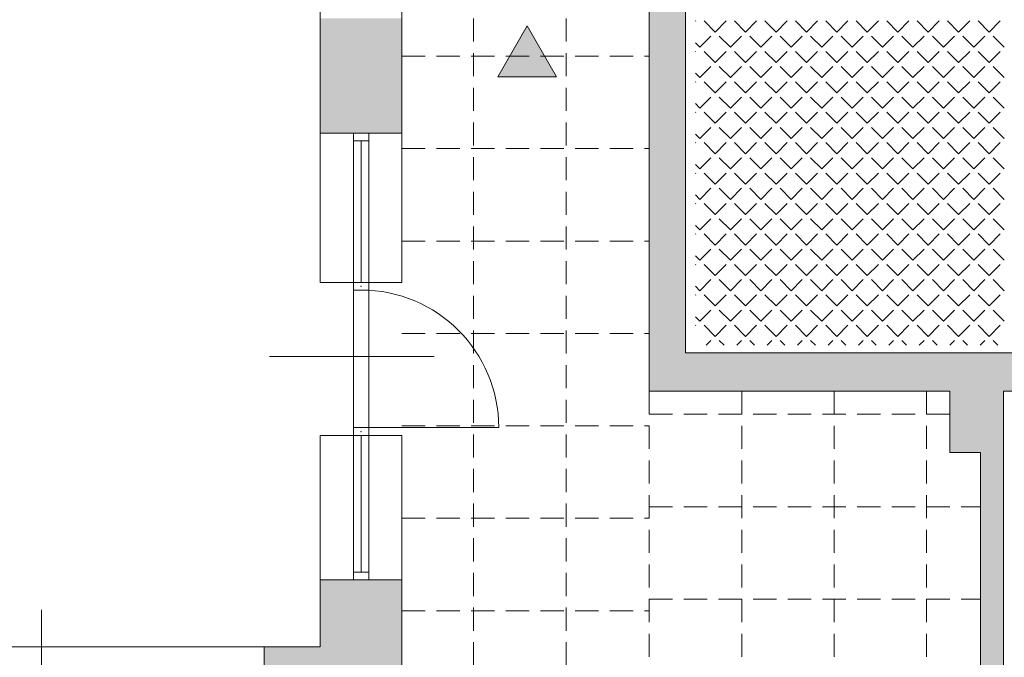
# Model space of a CAD drawing. Header units: millimetres. Extents: x -23540 to 53212, y -37964 to 41185.
# Tile 124 of 203: x 2045 to 2684, y -31277 to -30863. Entities that reach past the tile are written whole.
import ezdxf

# ---------------------------------------------------------------- set-up
doc = ezdxf.new("R2010")
doc.units = ezdxf.units.MM
doc.linetypes.add('DASHEDX2', pattern=[1.5, 1, -0.5])
doc.linetypes.add('DIVIDEX2', pattern=[2.5, 1, -0.5, 0, -0.5, 0, -0.5])
doc.layers.get('0').update_dxf_attribs({"lineweight": 18})
for name, color, linetype, lineweight in [('mm_sprężone', 7, 'Continuous', 50), ('mm_wentylacja_bloki', 7, 'Continuous', 18), ('PG_PRZERYWANE_ŚREDNIE', 1, 'DASHEDX2', 18), ('PG_ŚCIANY_DZIAŁOWE', 3, 'Continuous', 18), ('Przemek_okna', 7, 'Continuous', 18)]:
    doc.layers.add(name, color=color, linetype=linetype, lineweight=lineweight)

# ---------------------------------------------------------------- blocks, each defined once
blk = doc.blocks.new('ksstrz')
at = {"layer": 'mm_sprężone', "linetype": 'DIVIDEX2', "lineweight": 30}
h = blk.add_hatch(color=256, dxfattribs=at)
h.dxf.hatch_style = 1
h.paths.add_polyline_path([(28045.5, -44864.49), (28060.5, -44838.51), (28030.5, -44838.51)])
at = {"layer": 'mm_wentylacja_bloki'}
for p, q in [((28030.5, -44838.51), (28045.5, -44864.49)), ((28060.5, -44838.51), (28030.5, -44838.51)), ((28045.5, -44864.49), (28060.5, -44838.51))]:
    blk.add_line(p, q, dxfattribs=at)

msp = doc.modelspace()

# ---------------------------------------------------------------- hatches: boundary and pattern name
at = {"layer": 'PG_ŚCIANY_DZIAŁOWE', "true_color": 0x636466, "transparency": 33554610}
h = msp.add_hatch(color=251, dxfattribs=at)
h.dxf.hatch_style = 1
h.paths.add_polyline_path([(2460.37, -30145.22), (2465.37, -30145.22), (2465.37, -30150.72), (2460.37, -30150.72)])
h.paths.add_polyline_path([(2453.62, -30049.72), (2477.12, -30049.72), (2477.12, -29716.72), (2517.12, -29716.72), (2517.12, -29702.72), (2557.62, -29702.72), (2557.62, -29645.46), (2504.62, -29645.46), (2504.62, -29516.46), (2453.62, -29516.46)])
h.paths.add_polyline_path([(2477.12, -30150.72), (2465.37, -30150.72), (2465.37, -30145.22), (2460.37, -30145.22), (2460.37, -30150.72), (2453.62, -30150.72), (2453.62, -31104.46), (2648.75, -31104.46), (2648.75, -31144.22), (2668.62, -31144.22), (2668.62, -31327.46), (2953.62, -31327.46), (2953.62, -31312.46), (2683.62, -31312.46), (2683.62, -31104.46), (3071.62, -31104.46), (3071.62, -31327.46), (3110.62, -31327.46), (3110.62, -31330.46), (3240.67, -31330.46), (3279.62, -31330.46), (3316.55, -31300.46), (3122.12, -31300.46), (3122.12, -31079.46), (2477.12, -31079.46), (2477.12, -30518.72), (2658.62, -30518.72), (2658.62, -30497.22), (2477.12, -30497.22), (2477.12, -30314.72), (2492.12, -30314.72), (2492.12, -30272.22), (2477.12, -30272.22)])
h = msp.add_hatch(color=251, dxfattribs=at)
h.dxf.hatch_style = 1
h.paths.add_polyline_path([(2293.12, -30862.46), (2240.12, -30862.46), (2240.12, -30936.96), (2293.12, -30936.96)])
h = msp.add_hatch(color=251, dxfattribs=at)
h.dxf.hatch_style = 1
h.paths.add_polyline_path([(2293.12, -31226.96), (2240.12, -31226.96), (2240.12, -31270.46), (2203.62, -31270.46), (2203.62, -31317.46), (2293.12, -31317.46)])

# ---------------------------------------------------------------- linework, layer by layer
at = {"color": 251, "lineweight": 20, "true_color": 0x636466}
for p, q in [((2453.62, -30150.72), (2453.62, -31104.46)), ((2477.12, -31079.46), (2477.12, -30518.72))]:
    msp.add_line(p, q, dxfattribs=at)
at = {"color": 251, "true_color": 0x636466}
for p, q in [((2293.12, -31033.8), (2293.12, -30482.46)), ((2240.12, -31033.8), (2240.12, -30529.46)), ((2293.12, -30936.96), (2240.12, -30936.96)), ((2261.62, -30936.96), (2261.62, -31038.8)), ((2271.62, -30936.96), (2271.62, -31038.94)), ((2271.62, -30941.96), (2261.62, -30941.96)), ((2266.62, -30941.96), (2266.62, -31033.8)), ((2261.62, -31033.8), (2240.12, -31033.8)), ((2261.62, -31033.8), (2271.62, -31033.8)), ((2271.62, -31033.8), (2293.12, -31033.8)), ((2261.62, -31038.8), (2271.62, -31038.8)), ((2261.62, -31038.8), (2261.62, -31128.13)), ((2271.62, -31038.8), (2271.62, -31128.13)), ((2261.62, -31128.13), (2261.62, -31226.96)), ((2261.62, -31128.13), (2271.62, -31128.13)), ((2266.62, -31128.13), (2355.95, -31128.13)), ((2271.62, -31128.13), (2271.62, -31226.96)), ((2240.12, -31270.46), (2240.12, -31133.13)), ((2261.62, -31133.13), (2240.12, -31133.13)), ((2261.62, -31133.13), (2271.62, -31133.13)), ((2266.62, -31133.13), (2266.62, -31221.96)), ((2271.62, -31133.13), (2293.12, -31133.13)), ((2293.12, -31317.46), (2293.12, -31133.13)), ((2271.62, -31221.96), (2261.62, -31221.96)), ((2293.12, -31226.96), (2240.12, -31226.96)), ((2240.12, -31270.46), (1506.12, -31270.46)), ((2203.62, -31317.46), (2203.62, -31270.46))]:
    msp.add_line(p, q, dxfattribs=at)
at = {"color": 251, "linetype": 'Continuous', "lineweight": 20, "true_color": 0x636466}
for p, q in [((2483.63, -30864.27), (2483.82, -30864.09)), ((2496.39, -30871.27), (2489.2, -30864.09)), ((2496.39, -30871.27), (2503.57, -30864.09)), ((2516.15, -30871.27), (2508.96, -30864.09)), ((2516.15, -30871.27), (2523.33, -30864.09)), ((2535.9, -30871.27), (2528.72, -30864.09)), ((2535.9, -30871.27), (2543.09, -30864.09)), ((2555.66, -30871.27), (2548.47, -30864.09)), ((2555.66, -30871.27), (2562.84, -30864.09)), ((2575.42, -30871.27), (2568.23, -30864.09)), ((2575.42, -30871.27), (2582.6, -30864.09)), ((2595.17, -30871.27), (2587.99, -30864.09)), ((2595.17, -30871.27), (2602.36, -30864.09)), ((2614.93, -30871.27), (2607.74, -30864.09)), ((2614.93, -30871.27), (2622.11, -30864.09)), ((2634.68, -30871.27), (2627.5, -30864.09)), ((2634.68, -30871.27), (2641.87, -30864.09)), ((2654.44, -30871.27), (2647.26, -30864.09)), ((2654.44, -30871.27), (2661.63, -30864.09)), ((2674.2, -30871.27), (2667.01, -30864.09)), ((2674.2, -30871.27), (2681.38, -30864.09)), ((2486.51, -30881.15), (2493.69, -30873.96)), ((2506.27, -30881.15), (2499.08, -30873.96)), ((2506.27, -30881.15), (2513.45, -30873.96)), ((2526.02, -30881.15), (2518.84, -30873.96)), ((2526.02, -30881.15), (2533.21, -30873.96)), ((2545.78, -30881.15), (2538.6, -30873.96)), ((2545.78, -30881.15), (2552.96, -30873.96)), ((2565.54, -30881.15), (2558.35, -30873.96)), ((2565.54, -30881.15), (2572.72, -30873.96)), ((2585.29, -30881.15), (2578.11, -30873.96)), ((2585.29, -30881.15), (2592.48, -30873.96)), ((2605.05, -30881.15), (2597.87, -30873.96)), ((2605.05, -30881.15), (2612.23, -30873.96)), ((2624.81, -30881.15), (2617.62, -30873.96)), ((2624.81, -30881.15), (2631.99, -30873.96)), ((2644.56, -30881.15), (2637.38, -30873.96)), ((2644.56, -30881.15), (2651.75, -30873.96)), ((2664.32, -30881.15), (2657.14, -30873.96)), ((2664.32, -30881.15), (2671.5, -30873.96)), ((2684.08, -30881.15), (2676.89, -30873.96)), ((2486.51, -30881.15), (2483.63, -30878.27)), ((2483.63, -30884.03), (2483.82, -30883.84)), ((2496.39, -30891.03), (2489.2, -30883.84)), ((2496.39, -30891.03), (2503.57, -30883.84)), ((2516.15, -30891.03), (2508.96, -30883.84)), ((2516.15, -30891.03), (2523.33, -30883.84)), ((2535.9, -30891.03), (2528.72, -30883.84)), ((2535.9, -30891.03), (2543.09, -30883.84)), ((2555.66, -30891.03), (2548.47, -30883.84)), ((2555.66, -30891.03), (2562.84, -30883.84)), ((2575.42, -30891.03), (2568.23, -30883.84)), ((2575.42, -30891.03), (2582.6, -30883.84)), ((2595.17, -30891.03), (2587.99, -30883.84)), ((2595.17, -30891.03), (2602.36, -30883.84)), ((2614.93, -30891.03), (2607.74, -30883.84)), ((2614.93, -30891.03), (2622.11, -30883.84)), ((2634.68, -30891.03), (2627.5, -30883.84)), ((2634.68, -30891.03), (2641.87, -30883.84)), ((2654.44, -30891.03), (2647.26, -30883.84)), ((2654.44, -30891.03), (2661.63, -30883.84)), ((2674.2, -30891.03), (2667.01, -30883.84)), ((2674.2, -30891.03), (2681.38, -30883.84)), ((2486.51, -30900.9), (2483.63, -30898.02)), ((2486.51, -30900.9), (2493.69, -30893.72)), ((2506.27, -30900.9), (2499.08, -30893.72)), ((2506.27, -30900.9), (2513.45, -30893.72)), ((2526.02, -30900.9), (2518.84, -30893.72)), ((2526.02, -30900.9), (2533.21, -30893.72)), ((2545.78, -30900.9), (2538.6, -30893.72)), ((2545.78, -30900.9), (2552.96, -30893.72)), ((2565.54, -30900.9), (2558.35, -30893.72)), ((2565.54, -30900.9), (2572.72, -30893.72)), ((2585.29, -30900.9), (2578.11, -30893.72)), ((2585.29, -30900.9), (2592.48, -30893.72)), ((2605.05, -30900.9), (2597.87, -30893.72)), ((2605.05, -30900.9), (2612.23, -30893.72)), ((2624.81, -30900.9), (2617.62, -30893.72)), ((2624.81, -30900.9), (2631.99, -30893.72)), ((2644.56, -30900.9), (2637.38, -30893.72)), ((2644.56, -30900.9), (2651.75, -30893.72)), ((2664.32, -30900.9), (2657.14, -30893.72)), ((2664.32, -30900.9), (2671.5, -30893.72)), ((2684.08, -30900.9), (2676.89, -30893.72)), ((2483.63, -30903.79), (2483.82, -30903.6)), ((2496.39, -30910.78), (2489.2, -30903.6)), ((2496.39, -30910.78), (2503.57, -30903.6)), ((2516.15, -30910.78), (2508.96, -30903.6)), ((2516.15, -30910.78), (2523.33, -30903.6)), ((2535.9, -30910.78), (2528.72, -30903.6)), ((2535.9, -30910.78), (2543.09, -30903.6)), ((2555.66, -30910.78), (2548.47, -30903.6)), ((2555.66, -30910.78), (2562.84, -30903.6)), ((2575.42, -30910.78), (2568.23, -30903.6)), ((2575.42, -30910.78), (2582.6, -30903.6)), ((2595.17, -30910.78), (2587.99, -30903.6)), ((2595.17, -30910.78), (2602.36, -30903.6)), ((2614.93, -30910.78), (2607.74, -30903.6)), ((2614.93, -30910.78), (2622.11, -30903.6)), ((2634.68, -30910.78), (2627.5, -30903.6)), ((2634.68, -30910.78), (2641.87, -30903.6)), ((2654.44, -30910.78), (2647.26, -30903.6)), ((2654.44, -30910.78), (2661.63, -30903.6)), ((2674.2, -30910.78), (2667.01, -30903.6)), ((2674.2, -30910.78), (2681.38, -30903.6)), ((2486.51, -30920.66), (2483.63, -30917.78)), ((2486.51, -30920.66), (2493.69, -30913.48)), ((2506.27, -30920.66), (2499.08, -30913.48)), ((2506.27, -30920.66), (2513.45, -30913.48)), ((2526.02, -30920.66), (2518.84, -30913.48)), ((2526.02, -30920.66), (2533.21, -30913.48)), ((2545.78, -30920.66), (2538.6, -30913.48)), ((2545.78, -30920.66), (2552.96, -30913.48)), ((2565.54, -30920.66), (2558.35, -30913.48)), ((2565.54, -30920.66), (2572.72, -30913.48)), ((2585.29, -30920.66), (2578.11, -30913.48)), ((2585.29, -30920.66), (2592.48, -30913.48)), ((2605.05, -30920.66), (2597.87, -30913.48)), ((2605.05, -30920.66), (2612.23, -30913.48)), ((2624.81, -30920.66), (2617.62, -30913.48)), ((2624.81, -30920.66), (2631.99, -30913.48)), ((2644.56, -30920.66), (2637.38, -30913.48)), ((2644.56, -30920.66), (2651.75, -30913.48)), ((2664.32, -30920.66), (2657.14, -30913.48)), ((2664.32, -30920.66), (2671.5, -30913.48)), ((2684.08, -30920.66), (2676.89, -30913.48)), ((2483.63, -30923.54), (2483.82, -30923.36)), ((2496.39, -30930.54), (2489.2, -30923.36)), ((2496.39, -30930.54), (2503.57, -30923.36)), ((2516.15, -30930.54), (2508.96, -30923.36)), ((2516.15, -30930.54), (2523.33, -30923.36)), ((2535.9, -30930.54), (2528.72, -30923.36)), ((2535.9, -30930.54), (2543.09, -30923.36)), ((2555.66, -30930.54), (2548.47, -30923.36)), ((2555.66, -30930.54), (2562.84, -30923.36)), ((2575.42, -30930.54), (2568.23, -30923.36)), ((2575.42, -30930.54), (2582.6, -30923.36)), ((2595.17, -30930.54), (2587.99, -30923.36)), ((2595.17, -30930.54), (2602.36, -30923.36)), ((2614.93, -30930.54), (2607.74, -30923.36)), ((2614.93, -30930.54), (2622.11, -30923.36)), ((2634.68, -30930.54), (2627.5, -30923.36)), ((2634.68, -30930.54), (2641.87, -30923.36)), ((2654.44, -30930.54), (2647.26, -30923.36)), ((2654.44, -30930.54), (2661.63, -30923.36)), ((2674.2, -30930.54), (2667.01, -30923.36)), ((2674.2, -30930.54), (2681.38, -30923.36)), ((2486.51, -30940.42), (2483.63, -30937.54)), ((2486.51, -30940.42), (2493.69, -30933.23)), ((2506.27, -30940.42), (2499.08, -30933.23)), ((2506.27, -30940.42), (2513.45, -30933.23)), ((2526.02, -30940.42), (2518.84, -30933.23)), ((2526.02, -30940.42), (2533.21, -30933.23)), ((2545.78, -30940.42), (2538.6, -30933.23)), ((2545.78, -30940.42), (2552.96, -30933.23)), ((2565.54, -30940.42), (2558.35, -30933.23)), ((2565.54, -30940.42), (2572.72, -30933.23)), ((2585.29, -30940.42), (2578.11, -30933.23)), ((2585.29, -30940.42), (2592.48, -30933.23)), ((2605.05, -30940.42), (2597.87, -30933.23)), ((2605.05, -30940.42), (2612.23, -30933.23)), ((2624.81, -30940.42), (2617.62, -30933.23)), ((2624.81, -30940.42), (2631.99, -30933.23)), ((2644.56, -30940.42), (2637.38, -30933.23)), ((2644.56, -30940.42), (2651.75, -30933.23)), ((2664.32, -30940.42), (2657.14, -30933.23)), ((2664.32, -30940.42), (2671.5, -30933.23)), ((2684.08, -30940.42), (2676.89, -30933.23)), ((2483.63, -30943.3), (2483.82, -30943.11)), ((2496.39, -30950.3), (2489.2, -30943.11)), ((2496.39, -30950.3), (2503.57, -30943.11)), ((2516.15, -30950.3), (2508.96, -30943.11)), ((2516.15, -30950.3), (2523.33, -30943.11)), ((2535.9, -30950.3), (2528.72, -30943.11)), ((2535.9, -30950.3), (2543.09, -30943.11)), ((2555.66, -30950.3), (2548.47, -30943.11)), ((2555.66, -30950.3), (2562.84, -30943.11)), ((2575.42, -30950.3), (2568.23, -30943.11)), ((2575.42, -30950.3), (2582.6, -30943.11)), ((2595.17, -30950.3), (2587.99, -30943.11)), ((2595.17, -30950.3), (2602.36, -30943.11)), ((2614.93, -30950.3), (2607.74, -30943.11)), ((2614.93, -30950.3), (2622.11, -30943.11)), ((2634.68, -30950.3), (2627.5, -30943.11)), ((2634.68, -30950.3), (2641.87, -30943.11)), ((2654.44, -30950.3), (2647.26, -30943.11)), ((2654.44, -30950.3), (2661.63, -30943.11)), ((2674.2, -30950.3), (2667.01, -30943.11)), ((2674.2, -30950.3), (2681.38, -30943.11)), ((2486.51, -30960.17), (2493.69, -30952.99)), ((2506.27, -30960.17), (2499.08, -30952.99)), ((2506.27, -30960.17), (2513.45, -30952.99)), ((2526.02, -30960.17), (2518.84, -30952.99)), ((2526.02, -30960.17), (2533.21, -30952.99)), ((2545.78, -30960.17), (2538.6, -30952.99)), ((2545.78, -30960.17), (2552.96, -30952.99)), ((2565.54, -30960.17), (2558.35, -30952.99)), ((2565.54, -30960.17), (2572.72, -30952.99)), ((2585.29, -30960.17), (2578.11, -30952.99)), ((2585.29, -30960.17), (2592.48, -30952.99)), ((2605.05, -30960.17), (2597.87, -30952.99)), ((2605.05, -30960.17), (2612.23, -30952.99)), ((2624.81, -30960.17), (2617.62, -30952.99)), ((2624.81, -30960.17), (2631.99, -30952.99)), ((2644.56, -30960.17), (2637.38, -30952.99)), ((2644.56, -30960.17), (2651.75, -30952.99)), ((2664.32, -30960.17), (2657.14, -30952.99)), ((2664.32, -30960.17), (2671.5, -30952.99)), ((2684.08, -30960.17), (2676.89, -30952.99)), ((2486.51, -30960.17), (2483.63, -30957.29)), ((2483.63, -30963.05), (2483.82, -30962.87)), ((2496.39, -30970.05), (2489.2, -30962.87)), ((2496.39, -30970.05), (2503.57, -30962.87)), ((2516.15, -30970.05), (2508.96, -30962.87)), ((2516.15, -30970.05), (2523.33, -30962.87)), ((2535.9, -30970.05), (2528.72, -30962.87)), ((2535.9, -30970.05), (2543.09, -30962.87)), ((2555.66, -30970.05), (2548.47, -30962.87)), ((2555.66, -30970.05), (2562.84, -30962.87)), ((2575.42, -30970.05), (2568.23, -30962.87)), ((2575.42, -30970.05), (2582.6, -30962.87)), ((2595.17, -30970.05), (2587.99, -30962.87)), ((2595.17, -30970.05), (2602.36, -30962.87)), ((2614.93, -30970.05), (2607.74, -30962.87)), ((2614.93, -30970.05), (2622.11, -30962.87)), ((2634.68, -30970.05), (2627.5, -30962.87)), ((2634.68, -30970.05), (2641.87, -30962.87)), ((2654.44, -30970.05), (2647.26, -30962.87)), ((2654.44, -30970.05), (2661.63, -30962.87)), ((2674.2, -30970.05), (2667.01, -30962.87)), ((2674.2, -30970.05), (2681.38, -30962.87)), ((2486.51, -30979.93), (2493.69, -30972.75)), ((2506.27, -30979.93), (2499.08, -30972.75)), ((2506.27, -30979.93), (2513.45, -30972.75)), ((2526.02, -30979.93), (2518.84, -30972.75)), ((2526.02, -30979.93), (2533.21, -30972.75)), ((2545.78, -30979.93), (2538.6, -30972.75)), ((2545.78, -30979.93), (2552.96, -30972.75)), ((2565.54, -30979.93), (2558.35, -30972.75)), ((2565.54, -30979.93), (2572.72, -30972.75)), ((2585.29, -30979.93), (2578.11, -30972.75)), ((2585.29, -30979.93), (2592.48, -30972.75)), ((2605.05, -30979.93), (2597.87, -30972.75)), ((2605.05, -30979.93), (2612.23, -30972.75)), ((2624.81, -30979.93), (2617.62, -30972.75)), ((2624.81, -30979.93), (2631.99, -30972.75)), ((2644.56, -30979.93), (2637.38, -30972.75)), ((2644.56, -30979.93), (2651.75, -30972.75)), ((2664.32, -30979.93), (2657.14, -30972.75)), ((2664.32, -30979.93), (2671.5, -30972.75)), ((2684.08, -30979.93), (2676.89, -30972.75)), ((2486.51, -30979.93), (2483.63, -30977.05)), ((2483.63, -30982.81), (2483.82, -30982.62)), ((2496.39, -30989.81), (2489.2, -30982.62)), ((2496.39, -30989.81), (2503.57, -30982.62)), ((2516.15, -30989.81), (2508.96, -30982.62)), ((2516.15, -30989.81), (2523.33, -30982.62)), ((2535.9, -30989.81), (2528.72, -30982.62)), ((2535.9, -30989.81), (2543.09, -30982.62)), ((2555.66, -30989.81), (2548.47, -30982.62)), ((2555.66, -30989.81), (2562.84, -30982.62)), ((2575.42, -30989.81), (2568.23, -30982.62)), ((2575.42, -30989.81), (2582.6, -30982.62)), ((2595.17, -30989.81), (2587.99, -30982.62)), ((2595.17, -30989.81), (2602.36, -30982.62)), ((2614.93, -30989.81), (2607.74, -30982.62)), ((2614.93, -30989.81), (2622.11, -30982.62)), ((2634.68, -30989.81), (2627.5, -30982.62)), ((2634.68, -30989.81), (2641.87, -30982.62)), ((2654.44, -30989.81), (2647.26, -30982.62)), ((2654.44, -30989.81), (2661.63, -30982.62)), ((2674.2, -30989.81), (2667.01, -30982.62)), ((2674.2, -30989.81), (2681.38, -30982.62)), ((2486.51, -30999.69), (2493.69, -30992.5)), ((2506.27, -30999.69), (2499.08, -30992.5)), ((2506.27, -30999.69), (2513.45, -30992.5)), ((2526.02, -30999.69), (2518.84, -30992.5)), ((2526.02, -30999.69), (2533.21, -30992.5)), ((2545.78, -30999.69), (2538.6, -30992.5)), ((2545.78, -30999.69), (2552.96, -30992.5)), ((2565.54, -30999.69), (2558.35, -30992.5)), ((2565.54, -30999.69), (2572.72, -30992.5)), ((2585.29, -30999.69), (2578.11, -30992.5)), ((2585.29, -30999.69), (2592.48, -30992.5)), ((2605.05, -30999.69), (2597.87, -30992.5)), ((2605.05, -30999.69), (2612.23, -30992.5)), ((2624.81, -30999.69), (2617.62, -30992.5)), ((2624.81, -30999.69), (2631.99, -30992.5)), ((2644.56, -30999.69), (2637.38, -30992.5)), ((2644.56, -30999.69), (2651.75, -30992.5)), ((2664.32, -30999.69), (2657.14, -30992.5)), ((2664.32, -30999.69), (2671.5, -30992.5)), ((2684.08, -30999.69), (2676.89, -30992.5)), ((2486.51, -30999.69), (2483.63, -30996.81)), ((2483.63, -31002.57), (2483.82, -31002.38)), ((2496.39, -31009.57), (2489.2, -31002.38)), ((2496.39, -31009.57), (2503.57, -31002.38)), ((2516.15, -31009.57), (2508.96, -31002.38)), ((2516.15, -31009.57), (2523.33, -31002.38)), ((2535.9, -31009.57), (2528.72, -31002.38)), ((2535.9, -31009.57), (2543.09, -31002.38)), ((2555.66, -31009.57), (2548.47, -31002.38)), ((2555.66, -31009.57), (2562.84, -31002.38)), ((2575.42, -31009.57), (2568.23, -31002.38)), ((2575.42, -31009.57), (2582.6, -31002.38)), ((2595.17, -31009.57), (2587.99, -31002.38)), ((2595.17, -31009.57), (2602.36, -31002.38)), ((2614.93, -31009.57), (2607.74, -31002.38)), ((2614.93, -31009.57), (2622.11, -31002.38)), ((2634.68, -31009.57), (2627.5, -31002.38)), ((2634.68, -31009.57), (2641.87, -31002.38)), ((2654.44, -31009.57), (2647.26, -31002.38)), ((2654.44, -31009.57), (2661.63, -31002.38)), ((2674.2, -31009.57), (2667.01, -31002.38)), ((2674.2, -31009.57), (2681.38, -31002.38)), ((2486.51, -31019.44), (2493.69, -31012.26)), ((2506.27, -31019.44), (2499.08, -31012.26)), ((2506.27, -31019.44), (2513.45, -31012.26)), ((2526.02, -31019.44), (2518.84, -31012.26)), ((2526.02, -31019.44), (2533.21, -31012.26)), ((2545.78, -31019.44), (2538.6, -31012.26)), ((2545.78, -31019.44), (2552.96, -31012.26)), ((2565.54, -31019.44), (2558.35, -31012.26)), ((2565.54, -31019.44), (2572.72, -31012.26)), ((2585.29, -31019.44), (2578.11, -31012.26)), ((2585.29, -31019.44), (2592.48, -31012.26)), ((2605.05, -31019.44), (2597.87, -31012.26)), ((2605.05, -31019.44), (2612.23, -31012.26)), ((2624.81, -31019.44), (2617.62, -31012.26)), ((2624.81, -31019.44), (2631.99, -31012.26)), ((2644.56, -31019.44), (2637.38, -31012.26)), ((2644.56, -31019.44), (2651.75, -31012.26)), ((2664.32, -31019.44), (2657.14, -31012.26)), ((2664.32, -31019.44), (2671.5, -31012.26)), ((2684.08, -31019.44), (2676.89, -31012.26)), ((2486.51, -31019.44), (2483.63, -31016.56)), ((2483.63, -31022.32), (2483.82, -31022.14)), ((2496.39, -31029.32), (2489.2, -31022.14)), ((2496.39, -31029.32), (2503.57, -31022.14)), ((2516.15, -31029.32), (2508.96, -31022.14)), ((2516.15, -31029.32), (2523.33, -31022.14)), ((2535.9, -31029.32), (2528.72, -31022.14)), ((2535.9, -31029.32), (2543.09, -31022.14)), ((2555.66, -31029.32), (2548.47, -31022.14)), ((2555.66, -31029.32), (2562.84, -31022.14)), ((2575.42, -31029.32), (2568.23, -31022.14)), ((2575.42, -31029.32), (2582.6, -31022.14)), ((2595.17, -31029.32), (2587.99, -31022.14)), ((2595.17, -31029.32), (2602.36, -31022.14)), ((2614.93, -31029.32), (2607.74, -31022.14)), ((2614.93, -31029.32), (2622.11, -31022.14)), ((2634.68, -31029.32), (2627.5, -31022.14)), ((2634.68, -31029.32), (2641.87, -31022.14)), ((2654.44, -31029.32), (2647.26, -31022.14)), ((2654.44, -31029.32), (2661.63, -31022.14)), ((2674.2, -31029.32), (2667.01, -31022.14)), ((2674.2, -31029.32), (2681.38, -31022.14)), ((2486.51, -31039.2), (2493.69, -31032.02)), ((2506.27, -31039.2), (2499.08, -31032.02)), ((2506.27, -31039.2), (2513.45, -31032.02)), ((2526.02, -31039.2), (2518.84, -31032.02)), ((2526.02, -31039.2), (2533.21, -31032.02)), ((2545.78, -31039.2), (2538.6, -31032.02)), ((2545.78, -31039.2), (2552.96, -31032.02)), ((2565.54, -31039.2), (2558.35, -31032.02)), ((2565.54, -31039.2), (2572.72, -31032.02)), ((2585.29, -31039.2), (2578.11, -31032.02)), ((2585.29, -31039.2), (2592.48, -31032.02)), ((2605.05, -31039.2), (2597.87, -31032.02)), ((2605.05, -31039.2), (2612.23, -31032.02)), ((2624.81, -31039.2), (2617.62, -31032.02)), ((2624.81, -31039.2), (2631.99, -31032.02)), ((2644.56, -31039.2), (2637.38, -31032.02)), ((2644.56, -31039.2), (2651.75, -31032.02)), ((2664.32, -31039.2), (2657.14, -31032.02)), ((2664.32, -31039.2), (2671.5, -31032.02)), ((2684.08, -31039.2), (2676.89, -31032.02)), ((2486.51, -31039.2), (2483.63, -31036.32)), ((2483.63, -31042.08), (2483.82, -31041.89)), ((2496.39, -31049.08), (2489.2, -31041.89)), ((2496.39, -31049.08), (2503.57, -31041.89)), ((2516.15, -31049.08), (2508.96, -31041.89)), ((2516.15, -31049.08), (2523.33, -31041.89)), ((2535.9, -31049.08), (2528.72, -31041.89)), ((2535.9, -31049.08), (2543.09, -31041.89)), ((2555.66, -31049.08), (2548.47, -31041.89)), ((2555.66, -31049.08), (2562.84, -31041.89)), ((2575.42, -31049.08), (2568.23, -31041.89)), ((2575.42, -31049.08), (2582.6, -31041.89)), ((2595.17, -31049.08), (2587.99, -31041.89)), ((2595.17, -31049.08), (2602.36, -31041.89)), ((2614.93, -31049.08), (2607.74, -31041.89)), ((2614.93, -31049.08), (2622.11, -31041.89)), ((2634.68, -31049.08), (2627.5, -31041.89)), ((2634.68, -31049.08), (2641.87, -31041.89)), ((2654.44, -31049.08), (2647.26, -31041.89)), ((2654.44, -31049.08), (2661.63, -31041.89)), ((2674.2, -31049.08), (2667.01, -31041.89)), ((2674.2, -31049.08), (2681.38, -31041.89)), ((2486.51, -31058.96), (2493.69, -31051.77)), ((2506.27, -31058.96), (2499.08, -31051.77)), ((2506.27, -31058.96), (2513.45, -31051.77)), ((2526.02, -31058.96), (2518.84, -31051.77)), ((2526.02, -31058.96), (2533.21, -31051.77)), ((2545.78, -31058.96), (2538.6, -31051.77)), ((2545.78, -31058.96), (2552.96, -31051.77)), ((2565.54, -31058.96), (2558.35, -31051.77)), ((2565.54, -31058.96), (2572.72, -31051.77)), ((2585.29, -31058.96), (2578.11, -31051.77)), ((2585.29, -31058.96), (2592.48, -31051.77)), ((2605.05, -31058.96), (2597.87, -31051.77)), ((2605.05, -31058.96), (2612.23, -31051.77)), ((2624.81, -31058.96), (2617.62, -31051.77)), ((2624.81, -31058.96), (2631.99, -31051.77)), ((2644.56, -31058.96), (2637.38, -31051.77)), ((2644.56, -31058.96), (2651.75, -31051.77)), ((2664.32, -31058.96), (2657.14, -31051.77)), ((2664.32, -31058.96), (2671.5, -31051.77)), ((2684.08, -31058.96), (2676.89, -31051.77)), ((2486.51, -31058.96), (2483.63, -31056.08)), ((2483.63, -31061.84), (2483.82, -31061.65)), ((2496.39, -31068.84), (2489.2, -31061.65)), ((2496.39, -31068.84), (2503.57, -31061.65)), ((2516.15, -31068.84), (2508.96, -31061.65)), ((2516.15, -31068.84), (2523.33, -31061.65)), ((2535.9, -31068.84), (2528.72, -31061.65)), ((2535.9, -31068.84), (2543.09, -31061.65)), ((2555.66, -31068.84), (2548.47, -31061.65)), ((2555.66, -31068.84), (2562.84, -31061.65)), ((2575.42, -31068.84), (2568.23, -31061.65)), ((2575.42, -31068.84), (2582.6, -31061.65)), ((2595.17, -31068.84), (2587.99, -31061.65)), ((2595.17, -31068.84), (2602.36, -31061.65)), ((2614.93, -31068.84), (2607.74, -31061.65)), ((2614.93, -31068.84), (2622.11, -31061.65)), ((2634.68, -31068.84), (2627.5, -31061.65)), ((2634.68, -31068.84), (2641.87, -31061.65)), ((2654.44, -31068.84), (2647.26, -31061.65)), ((2654.44, -31068.84), (2661.63, -31061.65)), ((2674.2, -31068.84), (2667.01, -31061.65)), ((2674.2, -31068.84), (2681.38, -31061.65)), ((2490.63, -31074.6), (2493.69, -31071.53)), ((2502.15, -31074.6), (2499.08, -31071.53)), ((2510.38, -31074.6), (2513.45, -31071.53)), ((2521.91, -31074.6), (2518.84, -31071.53)), ((2530.14, -31074.6), (2533.21, -31071.53)), ((2541.66, -31074.6), (2538.6, -31071.53)), ((2549.9, -31074.6), (2552.96, -31071.53)), ((2561.42, -31074.6), (2558.35, -31071.53)), ((2569.65, -31074.6), (2572.72, -31071.53)), ((2581.18, -31074.6), (2578.11, -31071.53)), ((2589.41, -31074.6), (2592.48, -31071.53)), ((2600.93, -31074.6), (2597.87, -31071.53)), ((2609.17, -31074.6), (2612.23, -31071.53)), ((2620.69, -31074.6), (2617.62, -31071.53)), ((2628.92, -31074.6), (2631.99, -31071.53)), ((2640.45, -31074.6), (2637.38, -31071.53)), ((2648.68, -31074.6), (2651.75, -31071.53)), ((2660.2, -31074.6), (2657.14, -31071.53)), ((2668.44, -31074.6), (2671.5, -31071.53)), ((2679.96, -31074.6), (2676.89, -31071.53))]:
    msp.add_line(p, q, dxfattribs=at)
at = {"color": 251, "true_color": 0x636466}
msp.add_arc((2266.62, -31128.13), 89.33, 0, 90, dxfattribs=at)
for p in [(2266.62, -31036.3), (2266.62, -31036.3), (2266.62, -31036.3), (2266.62, -31036.3), (2266.62, -31130.63), (2266.62, -31130.63), (2266.62, -31130.63), (2266.62, -31130.63)]:
    msp.add_point(p, dxfattribs=at)
at = {"layer": 'PG_PRZERYWANE_ŚREDNIE', "color": 251, "lineweight": 15, "ltscale": 15, "true_color": 0x636466}
for p, q in [((2339.62, -29242.46), (2339.62, -31872.46)), ((2399.62, -29242.46), (2399.62, -31843.6)), ((2293.12, -30886.96), (2453.62, -30886.96)), ((2293.12, -30946.96), (2453.62, -30946.96)), ((2293.12, -31006.96), (2453.62, -31006.96)), ((2293.12, -31066.96), (2453.62, -31066.96)), ((2453.62, -31104.46), (2453.62, -31451.46)), ((2513.62, -31104.46), (2513.62, -31451.46)), ((2573.62, -31104.46), (2573.62, -31451.46)), ((2633.62, -31104.46), (2633.62, -31451.46)), ((2453.62, -31119.46), (2648.75, -31119.46)), ((2293.12, -31126.96), (2453.62, -31126.96)), ((2453.62, -31179.46), (2668.62, -31179.46)), ((2293.12, -31186.96), (2453.62, -31186.96)), ((2453.62, -31239.46), (2668.62, -31239.46)), ((2293.12, -31246.96), (2453.62, -31246.96))]:
    msp.add_line(p, q, dxfattribs=at)
at = {"layer": 'PG_ŚCIANY_DZIAŁOWE', "color": 251, "true_color": 0x636466}
for p, q in [((3122.12, -31079.46), (2477.12, -31079.46)), ((2453.62, -31104.46), (2648.75, -31104.46)), ((2648.75, -31104.46), (2648.75, -31144.22)), ((3071.62, -31104.46), (2683.62, -31104.46)), ((2683.62, -31312.46), (2683.62, -31104.46)), ((2648.75, -31144.22), (2668.62, -31144.22)), ((2668.62, -31144.22), (2668.62, -31327.46))]:
    msp.add_line(p, q, dxfattribs=at)
at = {"layer": 'Przemek_okna', "color": 251, "lineweight": 20, "true_color": 0x636466}
for p, q in [((2207.21, -31081.96), (2314.03, -31081.96)), ((2059.12, -31246.4), (2059.12, -31353.21))]:
    msp.add_line(p, q, dxfattribs=at)

# ---------------------------------------------------------------- block references
at = {"layer": 'mm_sprężone', "color": 2, "linetype": 'DIVIDEX2', "lineweight": 30, "xscale": 1.27, "yscale": 1.27, "zscale": 1.27, "rotation": 300.0000000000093}
msp.add_blockref('ksstrz', (33890.79, 28434.56), dxfattribs=at)

doc.saveas('drawing.dxf')
